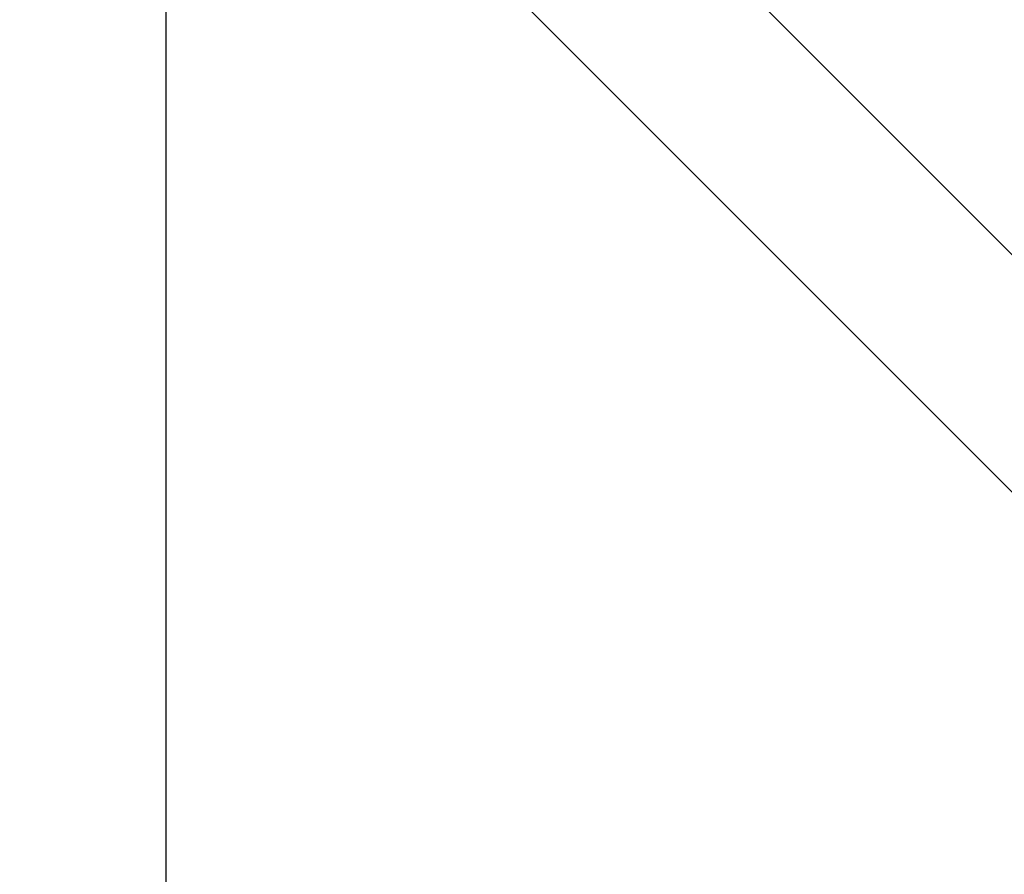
# Model space of a CAD drawing. Header units: millimetres. Extents: x -630 to 192, y -7 to 1615.
# Tile 144 of 249: x -613.54 to -607.98, y 1587.75 to 1592.58. Entities that reach past the tile are written whole.
import ezdxf

# ---------------------------------------------------------------- set-up
doc = ezdxf.new("R2010")
doc.units = ezdxf.units.MM
doc.header["$MEASUREMENT"] = 0
doc.layers.add('OVIDIO 160x80x72h', color=7, linetype='Continuous')

msp = doc.modelspace()

# ---------------------------------------------------------------- linework, layer by layer
at = {"layer": 'OVIDIO 160x80x72h', "extrusion": (0.235702, -0.235702, 0.942809)}
for points in [[(698.1573, 1711.5017), (698.1573, 1602.4239)], [(697.2087, 1602.4239), (697.2087, 1711.5017)], [(694.3626, 1602.4239), (694.3626, 1711.5017)], [(695.3113, 1711.5017), (695.3113, 1602.4239)]]:
    msp.add_lwpolyline(points, dxfattribs=at)
at = {"layer": 'OVIDIO 160x80x72h', "extrusion": (1, 0, 0)}
for points in [[(1595.3638, 717.004), (1582.9708, 717.004)], [(1582.9708, 719.6873), (1595.3638, 719.6873)]]:
    msp.add_lwpolyline(points, dxfattribs=at)
at = {"layer": 'OVIDIO 160x80x72h'}
msp.add_lwpolyline([(-612.716, 1582.9708), (-612.716, 1595.3638)], dxfattribs=at)
at = {"layer": 'OVIDIO 160x80x72h', "extrusion": (0.881185, 0.265561, 0.391139)}
for points in [[(1701.2917, 714.2032), (1654.9714, 654.0849)], [(1654.9714, 654.0849), (1701.2917, 714.2032)]]:
    msp.add_lwpolyline(points, dxfattribs=at)
at = {"layer": 'OVIDIO 160x80x72h', "extrusion": (0.881208, 0.265507, 0.391124)}
for points in [[(1700.5595, 714.7803), (1654.9397, 655.5601)], [(1654.9397, 655.5601), (1700.5595, 714.7803)]]:
    msp.add_lwpolyline(points, dxfattribs=at)
at = {"layer": 'OVIDIO 160x80x72h', "extrusion": (0, 1, 0)}
msp.add_lwpolyline([(612.0451, 719.6873), (613.3868, 717.004)], dxfattribs=at)
at = {"layer": 'OVIDIO 160x80x72h', "extrusion": (0.108979, -0.202852, 0.973126)}
for points in [[(207.2647, 1811.1731), (207.2647, 1650.5173)], [(207.2647, 1650.5173), (207.2647, 1811.1731)], [(207.5602, 1811.1731), (207.5602, 1650.5173)], [(207.8556, 1650.5173), (207.8556, 1811.1731)], [(207.8556, 1811.1731), (207.8556, 1650.5173)]]:
    msp.add_lwpolyline(points, dxfattribs=at)
at = {"layer": 'OVIDIO 160x80x72h', "extrusion": (0.881275, 0.265352, 0.391079)}
for points in [[(1697.6263, 711.8851), (1655.2426, 656.8357)], [(1655.2426, 656.8357), (1697.6263, 711.8851)]]:
    msp.add_lwpolyline(points, dxfattribs=at)

doc.saveas('drawing.dxf')
